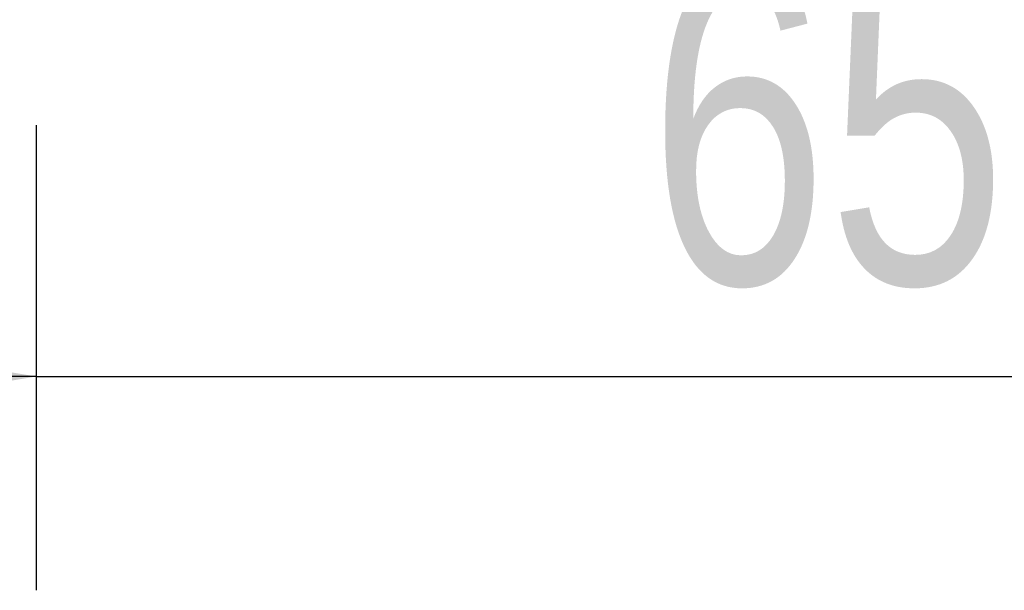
# Model space of a CAD drawing. Header units: millimetres. Extents: x 0 to 420, y 0 to 297.
# Tile 129 of 163: x 298.94 to 308.15, y 198.72 to 204.05. Entities that reach past the tile are written whole.
import ezdxf

# ---------------------------------------------------------------- set-up
doc = ezdxf.new("R2010")
doc.units = ezdxf.units.MM
doc.layers.add('QUOTE', color=174, linetype='Continuous')
doc.styles.add('SLDTEXTSTYLE3', font='TXT', dxfattribs={"width": 0.75})
doc.dimstyles.new('SLDDIMSTYLE1', dxfattribs={"dimtxt": 3, "dimasz": 3, "dimexe": 0, "dimexo": 0.0625, "dimgap": 0.75, "dimtad": 1, "dimdec": 0, "dimlfac": 35.88954, "dimrnd": 1e-09, "dimzin": 12, "dimdsep": 46, "dimtxsty": 'SLDTEXTSTYLE3', "dimsah": 1, "dimcen": 0.09, "dimadec": 0, "dimazin": 3, "dimtfac": 1, "dimtdec": 3, "dimtmove": 0, "dimatfit": 0, "dimfxl": 0, "dimfrac": 2, "dimtolj": 1, "dimtzin": 12, "dimarcsym": 0})

# ---------------------------------------------------------------- blocks, each defined once
blk = doc.blocks.new('_D_1')
at = {"layer": 'QUOTE'}
for p, q in [((299.0941, 203.0676), (299.0941, 198.7169)), ((317.2052, 203.0676), (317.2052, 198.7169)), ((299.0941, 200.7169), (293.0941, 200.7169)), ((299.0941, 200.7169), (317.2052, 200.7169)), ((317.2052, 200.7169), (323.2052, 200.7169))]:
    blk.add_line(p, q, dxfattribs=at)
for points in [[(299.0941, 200.7169), (296.0941, 201.2169), (296.0941, 200.2169)], [(317.2052, 200.7169), (320.2052, 200.2169), (320.2052, 201.2169)]]:
    blk.add_solid(points, dxfattribs=at)
at = {"layer": 'QUOTE', "insert": (304.8246, 204.5841), "char_height": 3, "attachment_point": 1, "style": 'SLDTEXTSTYLE3'}
blk.add_mtext('650', dxfattribs=at)

msp = doc.modelspace()

# ---------------------------------------------------------------- dimensions: what is measured, and where the dimension line sits
at = {"layer": 'QUOTE'}
dim = msp.add_linear_dim(base=(317.20518, 200.71689), p1=(299.09405, 205.06763), p2=(317.20518, 205.06763), dimstyle='SLDDIMSTYLE1', dxfattribs=at)
dim.commit()
dim.dimension.update_dxf_attribs({"geometry": '_D_1', "text_midpoint": (308.14962, 200.71689), "dimtype": 160})

doc.saveas('drawing.dxf')
